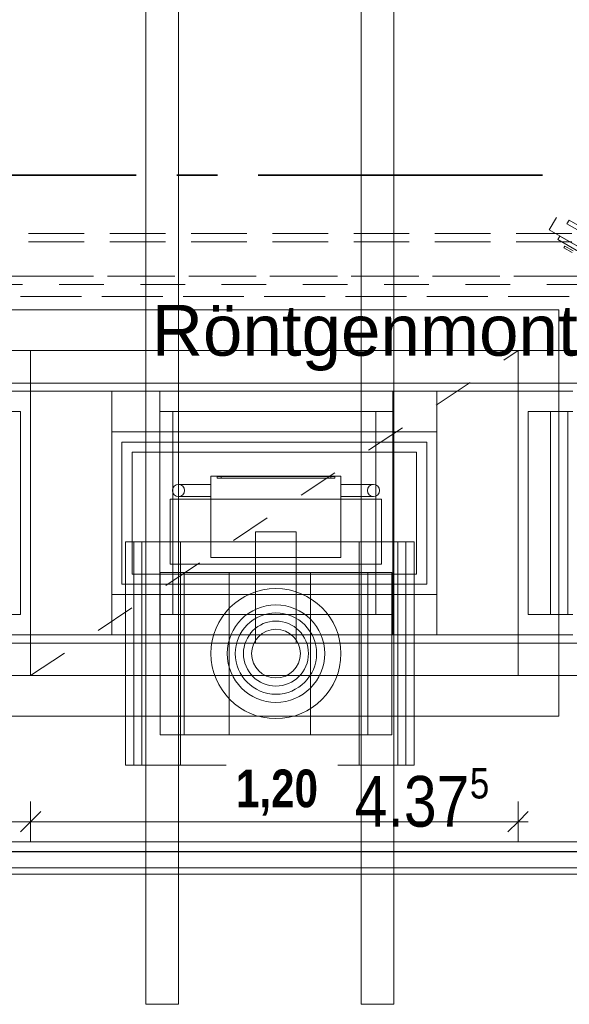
# Model space of a CAD drawing. Header units: metres. Extents: x 29.9 to 45.4, y 22.2 to 35.7.
# Tile 21 of 41: x 37 to 38.4, y 29.2 to 31.7. Entities that reach past the tile are written whole.
import ezdxf

# ---------------------------------------------------------------- set-up
doc = ezdxf.new("R2010")
doc.units = ezdxf.units.M
doc.linetypes.add('IMPORT-STRICHPUNKT2_S5 _5_', pattern=[1, 0.7, -0.1, 0.1, -0.1])
doc.linetypes.add('Verdeckt', pattern=[0.007144, 0.004763, -0.002381])
for name, color, linetype, lineweight, true_color in [('1233-X-Ref ARC-BTG_00_dwg', 7, 'Continuous', 5, 0x767676), ('M---BAUGD------', 7, 'Continuous', 5, 0xf50000), ('M---BAUGD-DECKE---', 7, 'Continuous', 5, 0xf50000), ('M---ESA-D------', 6, 'Verdeckt', 5, 0xff00ff), ('M---MOBID--verdeckt', 7, 'Verdeckt', 5, 0x0f0fff), ('Text Allgemein', 1, 'Continuous', 25, 0xff0000)]:
    doc.layers.add(name, color=color, linetype=linetype, lineweight=lineweight, true_color=true_color)
for name, color, linetype, lineweight in [('HT---MT-Einrichtung', 7, 'Continuous', 9), ('M---verdeckt', 7, 'Verdeckt', 5), ('M---VERMD------', 7, 'Continuous', 5), ('M---VERMD-------50', 7, 'Continuous', 5), ('P-PIPE', 7, 'Continuous', 5)]:
    doc.layers.add(name, color=color, linetype=linetype, lineweight=lineweight)
doc.styles.add('Arial_12', font='arial.ttf', dxfattribs={"width": 0.82, "height": 0.075})
doc.styles.add('Arial_3', font='arial.ttf', dxfattribs={"width": 0.83, "height": 0.125})
doc.styles.add('Arial_4', font='arial.ttf', dxfattribs={"height": 0.125})
doc.styles.add('Arial_B', font='arialbd.ttf', dxfattribs={"width": 0.8, "height": 0.092857})
doc.dimstyles.new('HT-ESA', dxfattribs={"dimscale": 0.3048, "dimtxt": 0.091823, "dimasz": 0.164042, "dimexe": 0.164042, "dimexo": 0.0625, "dimgap": 0.016404, "dimtad": 1, "dimrnd": 0.001, "dimzin": 0, "dimdsep": 46, "dimtxsty": 'Arial_B', "dimblk1": 'OBLIQUE', "dimblk2": 'OBLIQUE', "dimsah": 1, "dimcen": 0.09, "dimdle": 0.082021, "dimazin": 0, "dimtfac": 1, "dimtdec": 4, "dimtix": 1, "dimtmove": 0, "dimatfit": 3, "dimfxl": 0.164042, "dimfxlon": 1, "dimtvp": 1, "dimtfill": 1, "dimtolj": 1, "dimtzin": 0, "dimarcsym": 2})

# ---------------------------------------------------------------- blocks, each defined once
blk = doc.blocks.new('HT_110110_Röntgen-Aufnahmesystem - HT_110110-9228554-OKFFB EG - G0641-Rö-für Ausschreibung')
at = {"layer": 'M---BAUGD------'}
for p, q in [((-0.54, 1.7), (-0.54, -1.3)), ((-0.54, 1.7), (-0.54, -1.3)), ((-0.46, -1.3), (-0.46, 1.7)), ((-0.46, 1.7), (-0.46, -1.3)), ((-0.01, 1.7), (-0.01, -1.3)), ((-0.01, 1.7), (-0.01, -1.3)), ((0.07, -1.3), (0.07, 1.7)), ((0.07, 1.7), (0.07, -1.3)), ((-0.365, 0), (-0.38, 0)), ((-0.38, 0), (-0.38, -0.02)), ((-0.38, 0), (-0.38, -0.02)), ((-0.365, 0), (-0.075, 0)), ((-0.365, 0), (-0.365, -0.0006)), ((-0.365, 0), (-0.365, -0.005)), ((-0.085, 0), (-0.355, 0)), ((-0.355, 0), (-0.085, 0)), ((-0.355, 0), (-0.355, -0.005)), ((-0.355, 0), (-0.355, -0.005)), ((-0.085, -0.005), (-0.085, 0)), ((-0.085, 0), (-0.085, -0.005)), ((-0.06, 0), (-0.075, 0)), ((-0.075, -0.0006), (-0.075, 0)), ((-0.075, 0), (-0.075, -0.005)), ((-0.06, -0.02), (-0.06, 0)), ((-0.06, -0.02), (-0.06, 0)), ((-0.38, -0.02), (-0.43, -0.02)), ((-0.38, -0.035), (-0.38, -0.02)), ((-0.38, -0.17), (-0.38, -0.02)), ((-0.38, -0.02), (-0.38, -0.08)), ((-0.075, -0.0006), (-0.365, -0.0006)), ((-0.365, -0.005), (-0.365, -0.0006)), ((-0.365, -0.005), (-0.075, -0.005)), ((-0.075, -0.005), (-0.365, -0.005)), ((-0.085, -0.005), (-0.355, -0.005)), ((-0.355, -0.005), (-0.085, -0.005)), ((-0.075, -0.0006), (-0.075, -0.005)), ((-0.01, -0.02), (-0.06, -0.02)), ((-0.06, -0.02), (-0.06, -0.035)), ((-0.06, -0.08), (-0.06, -0.02)), ((-0.06, -0.02), (-0.06, -0.17)), ((-0.38, -0.05), (-0.38, -0.035)), ((-0.06, -0.035), (-0.06, -0.05)), ((0.0399, -0.0567), (-0.48, -0.0567)), ((-0.48, -0.0567), (-0.48, -0.1367)), ((-0.43, -0.05), (-0.38, -0.05)), ((-0.06, -0.0567), (-0.38, -0.0567)), ((-0.38, -0.2), (-0.38, -0.0567)), ((-0.06, -0.05), (-0.01, -0.05)), ((-0.06, -0.0567), (-0.06, -0.2)), ((0.0399, -0.1367), (0.0399, -0.0567)), ((-0.38, -0.08), (-0.38, -0.2)), ((-0.06, -0.2), (-0.06, -0.08)), ((-0.48, -0.1367), (-0.48, -0.2167)), ((-0.27, -0.1367), (-0.27, -0.4114)), ((-0.17, -0.1367), (-0.27, -0.1367)), ((-0.17, -0.1367), (-0.27, -0.1367)), ((-0.17, -0.4114), (-0.17, -0.1367)), ((0.0399, -0.2167), (0.0399, -0.1367)), ((-0.57, -0.1617), (-0.59, -0.1617)), ((-0.59, -0.1617), (-0.55, -0.1617)), ((-0.59, -0.1617), (-0.59, -0.7117)), ((-0.59, -0.1617), (-0.59, -0.7117)), ((0.1, -0.1617), (-0.57, -0.1617)), ((-0.57, -0.1617), (-0.57, -0.7117)), ((-0.55, -0.1617), (-0.455, -0.1617)), ((-0.55, -0.1617), (-0.55, -0.7117)), ((-0.455, -0.1617), (-0.015, -0.1617)), ((-0.455, -0.7117), (-0.455, -0.1617)), ((-0.455, -0.1617), (-0.455, -0.7117)), ((-0.015, -0.1617), (0.08, -0.1617)), ((-0.015, -0.1617), (-0.015, -0.7117)), ((-0.015, -0.1617), (-0.015, -0.7117)), ((0.08, -0.1617), (0.12, -0.1617)), ((0.08, -0.1617), (0.08, -0.7117)), ((0.12, -0.1617), (0.1, -0.1617)), ((0.1, -0.1617), (0.1, -0.7117)), ((0.12, -0.1617), (0.12, -0.7117)), ((0.12, -0.1617), (0.12, -0.7117)), ((-0.38, -0.17), (-0.38, -0.2)), ((-0.06, -0.2), (-0.06, -0.17)), ((-0.48, -0.2167), (0.0399, -0.2167)), ((-0.38, -0.2), (-0.06, -0.2)), ((-0.38, -0.2), (-0.06, -0.2)), ((-0.38, -0.2), (-0.06, -0.2)), ((-0.4459, -0.2367), (-0.505, -0.2367)), ((-0.505, -0.2367), (-0.335, -0.2367)), ((-0.505, -0.2367), (-0.505, -0.6367)), ((-0.505, -0.2367), (-0.505, -0.6367)), ((0.0059, -0.2367), (-0.4459, -0.2367)), ((-0.4459, -0.2367), (-0.4459, -0.6367)), ((-0.335, -0.2367), (-0.135, -0.2367)), ((-0.335, -0.6367), (-0.335, -0.2367)), ((-0.335, -0.2367), (-0.335, -0.6367)), ((-0.135, -0.2367), (0.065, -0.2367)), ((-0.135, -0.2367), (-0.135, -0.6367)), ((-0.135, -0.2367), (-0.135, -0.6367)), ((0.065, -0.2367), (0.0059, -0.2367)), ((0.0059, -0.2367), (0.0059, -0.6367)), ((0.065, -0.2367), (0.065, -0.6367)), ((0.065, -0.2367), (0.065, -0.6367)), ((-0.27, -0.4114), (-0.17, -0.4114)), ((-0.27, -0.4114), (-0.17, -0.4114)), ((-0.335, -0.6367), (-0.505, -0.6367)), ((-0.505, -0.6367), (-0.4459, -0.6367)), ((-0.4459, -0.6367), (0.0059, -0.6367)), ((-0.135, -0.6367), (-0.335, -0.6367)), ((0.065, -0.6367), (-0.135, -0.6367)), ((0.0059, -0.6367), (0.065, -0.6367)), ((-0.55, -0.7117), (-0.59, -0.7117)), ((-0.59, -0.7117), (-0.57, -0.7117)), ((-0.57, -0.7117), (0.1, -0.7117)), ((-0.455, -0.7117), (-0.55, -0.7117)), ((-0.015, -0.7117), (-0.455, -0.7117)), ((0.08, -0.7117), (-0.015, -0.7117)), ((0.12, -0.7117), (0.08, -0.7117)), ((0.1, -0.7117), (0.12, -0.7117)), ((-0.46, -1.3), (-0.54, -1.3)), ((-0.54, -1.3), (-0.46, -1.3)), ((0.07, -1.3), (-0.01, -1.3)), ((-0.01, -1.3), (0.07, -1.3))]:
    blk.add_line(p, q, dxfattribs=at)
at = {"layer": 'M---BAUGD------', "flags": 128}
for points in [[(-0.43, -0.02), (-0.4312, -0.02), (-0.4324, -0.02), (-0.4336, -0.02), (-0.4348, -0.02), (-0.436, -0.02), (-0.4371, -0.02), (-0.4383, -0.02), (-0.4394, -0.02), (-0.4406, -0.02), (-0.4417, -0.02), (-0.4428, -0.02), (-0.4439, -0.02), (-0.4449, -0.02), (-0.4459, -0.02), (-0.4469, -0.02), (-0.4479, -0.02), (-0.4489, -0.02), (-0.4498, -0.02), (-0.4507, -0.02), (-0.4515, -0.02), (-0.4523, -0.02), (-0.4531, -0.02), (-0.4539, -0.02), (-0.4546, -0.02), (-0.4552, -0.02), (-0.4559, -0.02), (-0.4565, -0.02), (-0.457, -0.02), (-0.4575, -0.02), (-0.458, -0.02), (-0.4584, -0.02), (-0.4587, -0.02), (-0.4591, -0.02), (-0.4593, -0.02), (-0.4596, -0.02), (-0.4597, -0.02), (-0.4599, -0.02), (-0.46, -0.02), (-0.46, -0.02), (-0.46, -0.02)], [(0.02, -0.02), (0.02, -0.02), (0.0199, -0.02), (0.0198, -0.02), (0.0196, -0.02), (0.0194, -0.02), (0.0191, -0.02), (0.0188, -0.02), (0.0185, -0.02), (0.0181, -0.02), (0.0176, -0.02), (0.0171, -0.02), (0.0166, -0.02), (0.016, -0.02), (0.0154, -0.02), (0.0148, -0.02), (0.0141, -0.02), (0.0133, -0.02), (0.0126, -0.02), (0.0117, -0.02), (0.0109, -0.02), (0.01, -0.02), (0.0091, -0.02), (0.0082, -0.02), (0.0072, -0.02), (0.0062, -0.02), (0.0052, -0.02), (0.0041, -0.02), (0.0031, -0.02), (0.002, -0.02), (0.0009, -0.02), (-0.0003, -0.02), (-0.0014, -0.02), (-0.0026, -0.02), (-0.0037, -0.02), (-0.0049, -0.02), (-0.0061, -0.02), (-0.0073, -0.02), (-0.0085, -0.02), (-0.0097, -0.02), (-0.01, -0.02)], [(-0.46, -0.05), (-0.46, -0.05), (-0.4599, -0.05), (-0.4598, -0.05), (-0.4596, -0.05), (-0.4594, -0.05), (-0.4591, -0.05), (-0.4588, -0.05), (-0.4585, -0.05), (-0.4581, -0.05), (-0.4576, -0.05), (-0.4571, -0.05), (-0.4566, -0.05), (-0.456, -0.05), (-0.4554, -0.05), (-0.4548, -0.05), (-0.4541, -0.05), (-0.4533, -0.05), (-0.4526, -0.05), (-0.4517, -0.05), (-0.4509, -0.05), (-0.45, -0.05), (-0.4491, -0.05), (-0.4482, -0.05), (-0.4472, -0.05), (-0.4462, -0.05), (-0.4452, -0.05), (-0.4441, -0.05), (-0.4431, -0.05), (-0.442, -0.05), (-0.4409, -0.05), (-0.4397, -0.05), (-0.4386, -0.05), (-0.4374, -0.05), (-0.4363, -0.05), (-0.4351, -0.05), (-0.4339, -0.05), (-0.4327, -0.05), (-0.4315, -0.05), (-0.4303, -0.05), (-0.43, -0.05)], [(-0.01, -0.05), (-0.0088, -0.05), (-0.0076, -0.05), (-0.0064, -0.05), (-0.0052, -0.05), (-0.004, -0.05), (-0.0029, -0.05), (-0.0017, -0.05), (-0.0006, -0.05), (0.0006, -0.05), (0.0017, -0.05), (0.0028, -0.05), (0.0039, -0.05), (0.0049, -0.05), (0.0059, -0.05), (0.0069, -0.05), (0.0079, -0.05), (0.0089, -0.05), (0.0098, -0.05), (0.0107, -0.05), (0.0115, -0.05), (0.0123, -0.05), (0.0131, -0.05), (0.0139, -0.05), (0.0146, -0.05), (0.0152, -0.05), (0.0159, -0.05), (0.0165, -0.05), (0.017, -0.05), (0.0175, -0.05), (0.018, -0.05), (0.0184, -0.05), (0.0187, -0.05), (0.0191, -0.05), (0.0193, -0.05), (0.0196, -0.05), (0.0197, -0.05), (0.0199, -0.05), (0.02, -0.05), (0.02, -0.05), (0.02, -0.05)]]:
    blk.add_lwpolyline(points, dxfattribs=at)
at = {"layer": 'M---BAUGD------'}
for centre, radius, start, end in [((-0.46, -0.035), 0.015, 0, 180), ((0.02, -0.035), 0.015, 0, 180), ((-0.46, -0.035), 0.015, 180, 0), ((0.02, -0.035), 0.015, 180, 0), ((-0.22, -0.4367), 0.16, 90, 270), ((-0.22, -0.4367), 0.16, 90, 270), ((-0.22, -0.4367), 0.16, 270, 90), ((-0.22, -0.4367), 0.16, 270, 90), ((-0.22, -0.4367), 0.12, 0, 180), ((-0.22, -0.4367), 0.12, 360, 180), ((-0.22, -0.4367), 0.1, 90, 270), ((-0.22, -0.4367), 0.1, 90, 270), ((-0.22, -0.4367), 0.1, 270, 90), ((-0.22, -0.4367), 0.1, 270, 90), ((-0.22, -0.4367), 0.08, 0, 180), ((-0.22, -0.4367), 0.08, 360, 180), ((-0.22, -0.4367), 0.06, 90, 270), ((-0.22, -0.4367), 0.06, 90, 270), ((-0.22, -0.4367), 0.06, 270, 90), ((-0.22, -0.4367), 0.06, 270, 90), ((-0.22, -0.4367), 0.12, 180, 360), ((-0.22, -0.4367), 0.12, 180, 360), ((-0.22, -0.4367), 0.08, 180, 0), ((-0.22, -0.4367), 0.08, 180, 360)]:
    blk.add_arc(centre, radius, start, end, dxfattribs=at)
at = {"layer": 'M---BAUGD-DECKE---'}
for p, q in [((-1.6, -0.9), (2, -0.9)), ((-1.6, -0.9), (2, -0.9)), ((2, -0.964), (-1.6, -0.964)), ((-1.6, -0.964), (2, -0.964)), ((-1.6, -0.98), (2, -0.98)), ((-1.6, -0.98), (2, -0.98))]:
    blk.add_line(p, q, dxfattribs=at)
blk = doc.blocks.new('HT_110111_Röntgen-Aufnahmetisch - HT_110111-9227093-OKFFB EG - G0641-Rö-für Ausschreibung')
at = {"layer": 'M---BAUGD------'}
for p, q in [((1.2045, 0.4), (-1.2045, 0.4)), ((-1.2045, 0.4), (1.2045, 0.4)), ((-1.2045, 0.32), (1.2045, 0.32)), ((1.2045, 0.32), (-1.2045, 0.32)), ((1.2, 0.32), (-1.2, 0.32)), ((-1.2, 0.32), (1.2, 0.32)), ((-0.4, 0.3), (-0.7346, 0.3)), ((-0.7346, 0.3), (-0.2915, 0.3)), ((0.4, 0.3), (-0.4, 0.3)), ((-0.4, 0.3), (-0.4, -0.3)), ((-0.2915, 0.3), (0.2819, 0.3)), ((-0.2915, 0.3), (-0.2915, -0.3)), ((-0.2915, 0.3), (-0.2915, -0.3)), ((0.2819, 0.3), (0.7346, 0.3)), ((0.2819, 0.3), (0.2819, -0.3)), ((0.2819, 0.3), (0.2819, -0.3)), ((0.7346, 0.3), (0.4, 0.3)), ((0.4, -0.3), (0.4, 0.3)), ((-0.6243, 0.25), (-0.7346, 0.25)), ((-0.7346, 0.25), (-0.6243, 0.25)), ((-0.7225, 0.25), (-0.7225, -0.25)), ((-0.7225, 0.25), (-0.68, 0.25)), ((-0.7225, 0.25), (-0.68, 0.25)), ((-0.68, -0.25), (-0.68, 0.25)), ((-0.6243, -0.25), (-0.6243, 0.25)), ((-0.6243, 0.25), (-0.6243, -0.25)), ((0.2819, 0.25), (-0.2915, 0.25)), ((-0.2915, 0.25), (0.2819, 0.25)), ((-0.2915, 0.25), (-0.2915, -0.25)), ((-0.2915, 0.25), (-0.2915, -0.25)), ((0.2498, 0.25), (-0.2498, 0.25)), ((-0.2498, 0.25), (0.2498, 0.25)), ((-0.2498, 0.25), (-0.2498, -0.25)), ((-0.2498, 0.25), (-0.2498, -0.25)), ((0.2498, -0.25), (0.2498, 0.25)), ((0.2498, 0.25), (0.2498, -0.25)), ((0.2819, -0.25), (0.2819, 0.25)), ((0.2819, 0.25), (0.2819, -0.25)), ((0.6243, 0.25), (0.7346, 0.25)), ((0.7346, 0.25), (0.6243, 0.25)), ((0.6243, -0.25), (0.6243, 0.25)), ((0.6243, 0.25), (0.6243, -0.25)), ((-0.4, 0.2), (-0.4, 0)), ((0.4, 0.2), (-0.4, 0.2)), ((-0.4, 0.2), (0.4, 0.2)), ((-0.4, 0), (-0.4, 0.2)), ((0.4, 0.2), (-0.4, 0.2)), ((-0.4, 0.2), (-0.4, -0.2)), ((-0.4, -0.2), (-0.4, 0.2)), ((-0.4, 0.2), (0.4, 0.2)), ((0.4, -0.2), (0.4, 0.2)), ((0.4, 0.2), (0.4, -0.2)), ((0.4, -0.2), (0.4, 0.2)), ((0.4, 0.2), (0.4, -0.2)), ((0.375, 0.175), (-0.375, 0.175)), ((-0.375, 0.175), (-0.375, -0.175)), ((-0.375, -0.175), (-0.375, 0.175)), ((-0.375, 0.175), (0.375, 0.175)), ((0.375, -0.175), (0.375, 0.175)), ((0.375, 0.175), (0.375, -0.175)), ((0.35, 0.15), (-0.35, 0.15)), ((-0.35, 0.15), (-0.35, -0.15)), ((-0.35, -0.15), (-0.35, 0.15)), ((-0.35, 0.15), (0.35, 0.15)), ((0.35, -0.15), (0.35, 0.15)), ((0.35, 0.15), (0.35, -0.15)), ((-0.4, 0), (-0.4, -0.2)), ((-0.4, -0.2), (-0.4, 0)), ((-0.35, -0.15), (0.35, -0.15)), ((0.35, -0.15), (-0.35, -0.15)), ((-0.375, -0.175), (0.375, -0.175)), ((0.375, -0.175), (-0.375, -0.175)), ((-0.4, -0.2), (0.4, -0.2)), ((0.4, -0.2), (-0.4, -0.2)), ((-0.4, -0.2), (0.4, -0.2)), ((0.4, -0.2), (-0.4, -0.2)), ((-0.6243, -0.25), (-0.7346, -0.25)), ((-0.7346, -0.25), (-0.6243, -0.25)), ((-0.68, -0.25), (-0.7225, -0.25)), ((-0.68, -0.25), (-0.7225, -0.25)), ((0.2819, -0.25), (-0.2915, -0.25)), ((-0.2915, -0.25), (0.2819, -0.25)), ((0.2498, -0.25), (-0.2498, -0.25)), ((-0.2498, -0.25), (0.2498, -0.25)), ((0.6243, -0.25), (0.7346, -0.25)), ((0.7346, -0.25), (0.6243, -0.25)), ((-0.2915, -0.3), (-0.7346, -0.3)), ((-0.7346, -0.3), (-0.4, -0.3)), ((-0.4, -0.3), (0.4, -0.3)), ((0.2819, -0.3), (-0.2915, -0.3)), ((0.7346, -0.3), (0.2819, -0.3)), ((0.4, -0.3), (0.7346, -0.3)), ((1.2045, -0.32), (-1.2045, -0.32)), ((-1.2045, -0.32), (1.2045, -0.32)), ((-1.2, -0.32), (1.2, -0.32)), ((1.2, -0.32), (-1.2, -0.32)), ((-1.2045, -0.4), (1.2045, -0.4)), ((1.2045, -0.4), (-1.2045, -0.4))]:
    blk.add_line(p, q, dxfattribs=at)
at = {"layer": 'M---verdeckt'}
for p, q in [((0.7, 0.5), (-0.7, 0.5)), ((-0.7, 0.5), (-0.7, -0.5)), ((-0.7, -0.5), (-0.7, 0.5)), ((-0.7, 0.5), (0.7, 0.5)), ((-0.7, -0.5), (0.7, -0.5)), ((0.7, -0.5), (-0.7, -0.5))]:
    blk.add_line(p, q, dxfattribs=at)
blk = doc.blocks.new('HT_2_Platzhalter_Patientenbett - HT_Platzhalter Patientenbett-9323804-OKFFB EG - G0641-Rö-für Ausschreibung')
at = {"layer": 'M---MOBID--verdeckt'}
for p, q in [((1.8689, -0.3556), (1.8514, -0.3859)), ((1.9815, -0.4206), (1.8689, -0.3556)), ((1.9815, -0.4206), (1.8689, -0.3556)), ((1.8999, -0.3619), (1.8949, -0.3706)), ((1.9605, -0.3969), (1.8999, -0.3619)), ((1.9605, -0.3969), (1.8999, -0.3619)), ((1.8514, -0.3859), (1.964, -0.4509)), ((1.8514, -0.3859), (1.964, -0.4509)), ((1.8949, -0.3706), (1.9555, -0.4056)), ((1.8949, -0.3706), (1.9555, -0.4056)), ((1.9069, -0.395), (0.37, -0.395)), ((0.37, -0.395), (1.9069, -0.395)), ((1.8774, -0.4009), (1.8724, -0.4096)), ((1.8724, -0.4096), (1.933, -0.4446)), ((1.8724, -0.4096), (1.933, -0.4446)), ((1.938, -0.4359), (1.8774, -0.4009)), ((1.938, -0.4359), (1.8774, -0.4009)), ((0.37, -0.415), (1.9069, -0.415)), ((1.9069, -0.415), (0.37, -0.415)), ((1.89, -0.4255), (1.8875, -0.4299)), ((1.8875, -0.4299), (1.89, -0.4255)), ((1.9078, -0.4416), (1.8875, -0.4299)), ((1.9078, -0.4416), (1.8875, -0.4299)), ((1.89, -0.4255), (1.9103, -0.4373)), ((1.9103, -0.4373), (1.89, -0.4255)), ((0.514, -0.5), (0.564, -0.5)), ((0.564, -0.5), (2.13, -0.5)), ((2.13, -0.5), (0.564, -0.5)), ((0.055, -0.52), (2.195, -0.52)), ((2.145, -0.52), (0.105, -0.52)), ((0, -0.55), (2.25, -0.55)), ((2.25, -0.55), (0, -0.55)), ((0, -0.55), (2.25, -0.55)), ((2.25, -0.55), (0, -0.55)), ((0, -0.55), (2.25, -0.55)), ((2.25, -0.55), (0, -0.55))]:
    blk.add_line(p, q, dxfattribs=at)
blk = doc.blocks.new('HT_ESA - HT_ESA-7678104-OKFFB EG - G0641-Rö-für Ausschreibung')
at = {"layer": 'M---ESA-D------'}
for p, q in [((0.6, 0.4), (-0.6, 0.4)), ((-0.6, 0.4), (-0.6, -0.4)), ((-0.6, -0.4), (-0.6, 0.4)), ((-0.6, 0.4), (0.6, 0.4)), ((-0.6, -0.4), (0.6, 0.4)), ((0.6, -0.4), (0.6, 0.4)), ((0.6, 0.4), (0.6, -0.4)), ((-0.6, -0.4), (0.6, -0.4)), ((0.6, -0.4), (-0.6, -0.4))]:
    blk.add_line(p, q, dxfattribs=at)
blk = doc.blocks.new('1233-X-Ref ARC-BTG_00_dwg-10239373-OKFFB EG - G0641-Rö-für Ausschreibung')
at = {"layer": '1233-X-Ref ARC-BTG_00_dwg', "color": 7, "linetype": 'IMPORT-STRICHPUNKT2_S5 _5_', "lineweight": 35}
blk.add_line((54.3947, 36.5317), (68.5929, 36.5317), dxfattribs=at)
at = {"layer": '1233-X-Ref ARC-BTG_00_dwg', "color": 7, "lineweight": 25, "flags": 128}
blk.add_lwpolyline([(54.3947, 34.8668), (54.4336, 34.8668), (54.5844, 34.8668), (54.7344, 34.8668), (59.2836, 34.8668), (59.4356, 34.8668), (63.8086, 34.8668), (63.9606, 34.8668), (64.1086, 34.8668), (64.9936, 34.8668), (65.8336, 34.8668), (65.9836, 34.8668), (68.2836, 34.8668), (68.4336, 34.8668), (68.5929, 34.8668)], dxfattribs=at)
at = {"layer": '1233-X-Ref ARC-BTG_00_dwg', "color": 7, "lineweight": 9, "attachment_point": 1, "line_spacing_factor": 0.941778}
for s, insert, char_height, width, style in [('4.37', (61.6325, 35.0525), 0.125, 0.327501, 'Arial_3'), ('5', (61.9158, 35.072), 0.075, 0.056011, 'Arial_12')]:
    blk.add_mtext(s, dxfattribs=dict(at, insert=insert, char_height=char_height, width=width, style=style))
at = {"layer": 'Text Allgemein', "color": 7, "lineweight": 9, "insert": (61.1328, 36.212), "char_height": 0.125, "width": 2.217516, "attachment_point": 1, "line_spacing_factor": 0.941778, "style": 'Arial_4'}
blk.add_mtext('Röntgenmontagedecke!', dxfattribs=at)
blk = doc.blocks.new('DIMBLOCK1-OKFFB EG - G0641-Rö-für Ausschreibung')
at = {"layer": 'M---VERMD-------50', "color": 6, "true_color": 0xff00ff, "transparency": 16777216}
for p, q in [((35.6262, 29.679), (35.6262, 29.729)), ((37.026, 29.679), (37.026, 29.729)), ((35.6012, 29.679), (37.026, 29.679)), ((35.6262, 29.679), (35.6262, 29.629)), ((37.026, 29.679), (37.026, 29.629))]:
    blk.add_line(p, q, dxfattribs=at)
at = {"layer": 'M---VERMD-------50', "color": 6, "lineweight": 9, "true_color": 0xff00ff, "transparency": 16777216}
for p, q in [((35.6262, 29.679), (35.6512, 29.704)), ((37.026, 29.679), (37.051, 29.704)), ((35.6262, 29.679), (35.6012, 29.654)), ((37.026, 29.679), (37.001, 29.654))]:
    blk.add_line(p, q, dxfattribs=at)
at = {"layer": 'M---VERMD-------50', "color": 0, "transparency": 16777216, "insert": (36.2315, 29.8075), "char_height": 0.09286, "width": 0.226975, "attachment_point": 1, "line_spacing_factor": 0.941778, "style": 'Arial_B', "bg_fill": 3, "box_fill_scale": 1.25, "bg_fill_color": 256, "bg_fill_true_color": 13158600, "bg_fill_transparency": 0}
blk.add_mtext('1,40', dxfattribs=at)
blk = doc.blocks.new('_Oblique')
at = {"color": 0, "linetype": 'ByBlock', "lineweight": -2}
blk.add_line((-0.5, -0.5), (0.5, 0.5), dxfattribs=at)
blk = doc.blocks.new('DIMBLOCK2-OKFFB EG - G0641-Rö-für Ausschreibung')
at = {"layer": 'M---VERMD-------50', "color": 6, "true_color": 0xff00ff, "transparency": 16777216}
for p, q in [((37.026, 29.679), (37.026, 29.729)), ((38.226, 29.679), (38.226, 29.729)), ((37.026, 29.679), (38.251, 29.679)), ((37.026, 29.679), (37.026, 29.629)), ((38.226, 29.679), (38.226, 29.629))]:
    blk.add_line(p, q, dxfattribs=at)
at = {"layer": 'M---VERMD-------50', "color": 6, "lineweight": 9, "true_color": 0xff00ff, "transparency": 16777216}
for p, q in [((37.026, 29.679), (37.051, 29.704)), ((38.226, 29.679), (38.251, 29.704)), ((37.026, 29.679), (37.001, 29.654)), ((38.226, 29.679), (38.201, 29.654))]:
    blk.add_line(p, q, dxfattribs=at)
at = {"layer": 'M---VERMD-------50', "color": 0, "transparency": 16777216, "insert": (37.5314, 29.8075), "char_height": 0.09286, "width": 0.226975, "attachment_point": 1, "line_spacing_factor": 0.941778, "style": 'Arial_B', "bg_fill": 3, "box_fill_scale": 1.25, "bg_fill_color": 256, "bg_fill_true_color": 13158600, "bg_fill_transparency": 0}
blk.add_mtext('1,20', dxfattribs=at)

msp = doc.modelspace()

# ---------------------------------------------------------------- block references
at = {"layer": '1233-X-Ref ARC-BTG_00_dwg', "color": 7, "lineweight": 9}
msp.add_blockref('1233-X-Ref ARC-BTG_00_dwg-10239373-OKFFB EG - G0641-Rö-für Ausschreibung', (-23.8086, -5.2607), dxfattribs=at)
at = {"layer": 'HT---MT-Einrichtung'}
for name, p in [('HT_110110_Röntgen-Aufnahmesystem - HT_110110-9228554-OKFFB EG - G0641-Rö-für Ausschreibung', (37.85, 30.5296)), ('HT_2_Platzhalter_Patientenbett - HT_Platzhalter Patientenbett-9323804-OKFFB EG - G0641-Rö-für Ausschreibung', (36.4513, 31.5217))]:
    msp.add_blockref(name, p, dxfattribs=at)
at = {"layer": 'HT---MT-Einrichtung', "rotation": 180}
msp.add_blockref('HT_110111_Röntgen-Aufnahmetisch - HT_110111-9227093-OKFFB EG - G0641-Rö-für Ausschreibung', (37.626, 30.4388), dxfattribs=at)
at = {"layer": 'P-PIPE', "color": 6, "true_color": 0xff00ff}
msp.add_blockref('HT_ESA - HT_ESA-7678104-OKFFB EG - G0641-Rö-für Ausschreibung', (37.626, 30.4388), dxfattribs=at)

# ---------------------------------------------------------------- next in the draw order: dimensions: what is measured, and where the dimension line sits
at = {"layer": 'M---VERMD------', "color": 6, "true_color": 0xff00ff}
dim = msp.add_linear_dim(base=(37.026, 29.679), p1=(35.6262, 29.729), p2=(37.026, 29.729), dimstyle='HT-ESA', override={"dimpost": '<>', "dimfxl": 1.3998}, dxfattribs=at)
dim.commit()
dim.dimension.update_dxf_attribs({"geometry": 'DIMBLOCK1-OKFFB EG - G0641-Rö-für Ausschreibung', "text_midpoint": (36.3261, 29.7314)})

# ---------------------------------------------------------------- next in the draw order: dimensions: what is measured, and where the dimension line sits
dim = msp.add_linear_dim(base=(38.226, 29.679), p1=(37.026, 29.729), p2=(38.226, 29.729), dimstyle='HT-ESA', override={"dimpost": '<>', "dimfxl": 1.2}, dxfattribs=at)
dim.commit()
dim.dimension.update_dxf_attribs({"geometry": 'DIMBLOCK2-OKFFB EG - G0641-Rö-für Ausschreibung', "text_midpoint": (37.626, 29.7314)})

doc.saveas('drawing.dxf')
